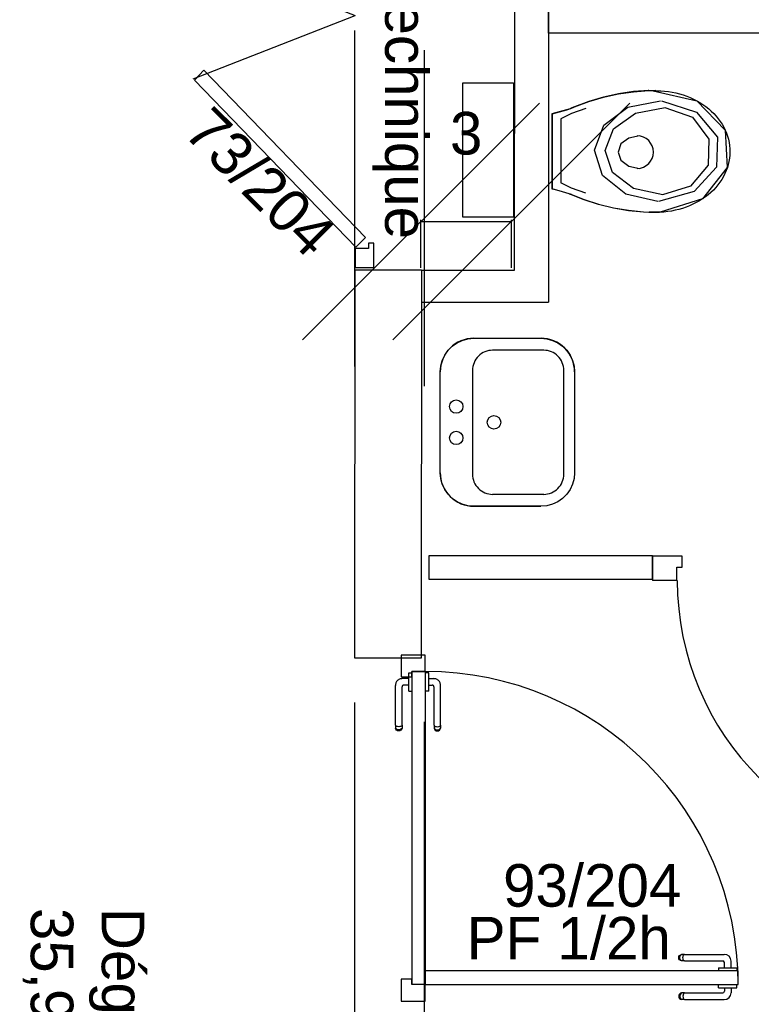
# Model space of a CAD drawing. Header units: millimetres. Extents: x -15 to 127, y -65 to 67.
# Tile 35 of 256: x 36.28 to 36.498, y -51.807 to -51.513. Entities that reach past the tile are written whole.
import ezdxf

# ---------------------------------------------------------------- set-up
doc = ezdxf.new("R2010")
doc.units = ezdxf.units.MM
doc.header["$MEASUREMENT"] = 0
doc.linetypes.add('PC_DASH_2', pattern=[0.125, 0.055556, -0.069444])
doc.linetypes.add('PC_DASH_3', pattern=[0.055556, 0.027778, -0.027778])
doc.layers.add('Calque 5', color=7, linetype='Continuous')
doc.styles.get("Standard").update_dxf_attribs({"font": 'BKANT.TTF'})

# ---------------------------------------------------------------- blocks, each defined once
blk = doc.blocks.new('PD_26483')
at = {"layer": 'Calque 5', "color": 0}
for p, q in [((12.57746, -37.75616), (12.64802, -37.68561)), ((12.67495, -37.68561), (12.6044, -37.75616)), ((12.61274, -37.72089), (12.63968, -37.72089))]:
    blk.add_line(p, q, dxfattribs=at)
at = {"layer": 'Calque 5', "color": 0, "insert": (12.62621, -37.68827), "char_height": 0.012678, "width": 0.0176389, "attachment_point": 2}
blk.add_mtext('{\\fArial|b0|i0|c0|p34;\\W0.98;3}', dxfattribs=at)
blk = doc.blocks.new('PD_26482')
at = {"layer": 'Calque 5', "color": 0}
for p, q in [((12.61274, -37.73465), (12.61274, -37.72039)), ((12.63968, -37.73466), (12.63968, -37.72039))]:
    blk.add_line(p, q, dxfattribs=at)
at = {"layer": 'Calque 5'}
blk.add_blockref('PD_26483', (0, 0), dxfattribs=at)
blk = doc.blocks.new('PD_26698')
at = {"layer": 'Calque 5', "color": 0}
for points in [[(12.54496, -37.67843), (12.59319, -37.6596)], [(12.54532, -37.67879), (12.54815, -37.67587), (12.59623, -37.72561), (12.5934, -37.72853), (12.54532, -37.67879)], [(12.59319, -37.7346), (12.59869, -37.7346), (12.59869, -37.72736), (12.59719, -37.72736), (12.59719, -37.72891), (12.59319, -37.72891), (12.59319, -37.7346)]]:
    blk.add_lwpolyline(points, dxfattribs=at)
blk = doc.blocks.new('PD_26699')
at = {"layer": 'Calque 5', "color": 0}
for points in [[(12.59319, -37.5846), (12.59869, -37.5846), (12.59869, -37.59184), (12.59719, -37.59184), (12.59719, -37.59029), (12.59319, -37.59029), (12.59319, -37.5846)], [(12.54532, -37.64041), (12.54815, -37.64333), (12.59623, -37.59359), (12.5934, -37.59067), (12.54532, -37.64041)], [(12.54496, -37.64077), (12.59319, -37.6596)]]:
    blk.add_lwpolyline(points, dxfattribs=at)
blk = doc.blocks.new('PD_26697')
at = {"layer": 'Calque 5'}
for name in ['PD_26699', 'PD_26698']:
    blk.add_blockref(name, (0, 0), dxfattribs=at)
blk = doc.blocks.new('PD_26815')
at = {"layer": 'Calque 5', "color": 0}
for p, q in [((12.70137, -37.94802), (12.70137, -37.94801)), ((12.70137, -37.949), (12.70137, -37.94802)), ((12.70137, -37.94901), (12.70137, -37.949)), ((12.70137, -37.94901), (12.70154, -37.94901)), ((12.70154, -37.94901), (12.702, -37.94901)), ((12.702, -37.94901), (12.70272, -37.94901)), ((12.70272, -37.94901), (12.70361, -37.94901)), ((12.70309, -37.94901), (12.70309, -37.95006)), ((12.70361, -37.94901), (12.70455, -37.94901)), ((12.70455, -37.94901), (12.70543, -37.94901)), ((12.70506, -37.94901), (12.70506, -37.95053)), ((12.70543, -37.94901), (12.70615, -37.94901)), ((12.70615, -37.94901), (12.70662, -37.94901)), ((12.70662, -37.94901), (12.70678, -37.94901)), ((12.70678, -37.94802), (12.70678, -37.94801)), ((12.70678, -37.949), (12.70678, -37.94802)), ((12.70678, -37.94901), (12.70678, -37.949)), ((12.68956, -37.95121), (12.6895, -37.95155)), ((12.6895, -37.95155), (12.68956, -37.95189)), ((12.68973, -37.9509), (12.68956, -37.95121)), ((12.68956, -37.95189), (12.68973, -37.95219)), ((12.69, -37.95068), (12.68973, -37.9509)), ((12.68973, -37.95219), (12.69, -37.95241)), ((12.68986, -37.95121), (12.6898, -37.95155)), ((12.6898, -37.95155), (12.68986, -37.95189)), ((12.69001, -37.9509), (12.68986, -37.95121)), ((12.68986, -37.95189), (12.69001, -37.95219)), ((12.69033, -37.95056), (12.69, -37.95068)), ((12.69, -37.95241), (12.69033, -37.95253)), ((12.69025, -37.95068), (12.69001, -37.9509)), ((12.69001, -37.95219), (12.69025, -37.95241)), ((12.69055, -37.95056), (12.69033, -37.95056)), ((12.69055, -37.95253), (12.69033, -37.95253)), ((12.69116, -37.95056), (12.69055, -37.95056)), ((12.69116, -37.95253), (12.69055, -37.95253)), ((12.69076, -37.95121), (12.69073, -37.95155)), ((12.69073, -37.95155), (12.69076, -37.95189)), ((12.69085, -37.9509), (12.69076, -37.95121)), ((12.69076, -37.95189), (12.69085, -37.95219)), ((12.69099, -37.95068), (12.69085, -37.9509)), ((12.69085, -37.95219), (12.69099, -37.95241)), ((12.69116, -37.95056), (12.70259, -37.95056)), ((12.69116, -37.95253), (12.70306, -37.95253))]:
    blk.add_line(p, q, dxfattribs=at)
for centre, radius in [((12.70259, -37.95006), 0.000501), ((12.70306, -37.95053), 0.002)]:
    blk.add_arc(centre, radius, 270, 0, dxfattribs=at)
blk = doc.blocks.new('PD_26816')
at = {"layer": 'Calque 5', "color": 0}
for p, q in [((12.6895, -37.94006), (12.68956, -37.93971)), ((12.68956, -37.9404), (12.6895, -37.94006)), ((12.68956, -37.93971), (12.68973, -37.93941)), ((12.68973, -37.9407), (12.68956, -37.9404)), ((12.68973, -37.93941), (12.69, -37.93919)), ((12.69, -37.94092), (12.68973, -37.9407)), ((12.6898, -37.94006), (12.68986, -37.93971)), ((12.68986, -37.9404), (12.6898, -37.94006)), ((12.68986, -37.93971), (12.69001, -37.93941)), ((12.69001, -37.9407), (12.68986, -37.9404)), ((12.69, -37.93919), (12.69033, -37.93907)), ((12.69033, -37.94104), (12.69, -37.94092)), ((12.69001, -37.93941), (12.69025, -37.93919)), ((12.69025, -37.94092), (12.69001, -37.9407)), ((12.69055, -37.93907), (12.69033, -37.93907)), ((12.69055, -37.94104), (12.69033, -37.94104)), ((12.69116, -37.93907), (12.69055, -37.93907)), ((12.69116, -37.94104), (12.69055, -37.94104)), ((12.69073, -37.94006), (12.69076, -37.93971)), ((12.69076, -37.9404), (12.69073, -37.94006)), ((12.69076, -37.93971), (12.69085, -37.93941)), ((12.69085, -37.9407), (12.69076, -37.9404)), ((12.69085, -37.93941), (12.69099, -37.93919)), ((12.69099, -37.94092), (12.69085, -37.9407)), ((12.69116, -37.93907), (12.70306, -37.93907)), ((12.69116, -37.94104), (12.70259, -37.94104)), ((12.70506, -37.9431), (12.70506, -37.94107)), ((12.70137, -37.9431), (12.70154, -37.9431)), ((12.70137, -37.9431), (12.70137, -37.94311)), ((12.70137, -37.94311), (12.70137, -37.94409)), ((12.70137, -37.94409), (12.70137, -37.9441)), ((12.70154, -37.9431), (12.702, -37.9431)), ((12.702, -37.9431), (12.70272, -37.9431)), ((12.70272, -37.9431), (12.70361, -37.9431)), ((12.70309, -37.9431), (12.70309, -37.94154)), ((12.70361, -37.9431), (12.70455, -37.9431)), ((12.70455, -37.9431), (12.70543, -37.9431)), ((12.70543, -37.9431), (12.70615, -37.9431)), ((12.70615, -37.9431), (12.70662, -37.9431)), ((12.70662, -37.9431), (12.70678, -37.9431)), ((12.70678, -37.9431), (12.70678, -37.94311)), ((12.70678, -37.94311), (12.70678, -37.94409)), ((12.70678, -37.94409), (12.70678, -37.9441))]:
    blk.add_line(p, q, dxfattribs=at)
for centre, radius in [((12.70259, -37.94154), 0.000501), ((12.70306, -37.94107), 0.002)]:
    blk.add_arc(centre, radius, 0, 90, dxfattribs=at)
blk = doc.blocks.new('PD_26814')
at = {"layer": 'Calque 5'}
for name in ['PD_26816', 'PD_26815']:
    blk.add_blockref(name, (0, 0), dxfattribs=at)
blk = doc.blocks.new('PD_26819')
at = {"layer": 'Calque 5', "color": 0, "linetype": 'PC_DASH_3'}
for p, q in [((12.6141, -37.85527), (12.61409, -37.85527)), ((12.61508, -37.85527), (12.6141, -37.85527)), ((12.61509, -37.85527), (12.61508, -37.85527)), ((12.61509, -37.85543), (12.61509, -37.85527)), ((12.61509, -37.8559), (12.61509, -37.85543)), ((12.61509, -37.85662), (12.61509, -37.8559)), ((12.61509, -37.8575), (12.61509, -37.85662)), ((12.61509, -37.85698), (12.61661, -37.85698)), ((12.61509, -37.85844), (12.61509, -37.8575)), ((12.61509, -37.85932), (12.61509, -37.85844)), ((12.61509, -37.85896), (12.61614, -37.85896)), ((12.61509, -37.86004), (12.61509, -37.85932)), ((12.61861, -37.87089), (12.61861, -37.85899)), ((12.6141, -37.86067), (12.61409, -37.86067)), ((12.61508, -37.86067), (12.6141, -37.86067)), ((12.61509, -37.86067), (12.61508, -37.86067)), ((12.61509, -37.86051), (12.61509, -37.86004)), ((12.61509, -37.86067), (12.61509, -37.86051)), ((12.61664, -37.87089), (12.61664, -37.85946)), ((12.61664, -37.87089), (12.61664, -37.8715)), ((12.61676, -37.87105), (12.61698, -37.87119)), ((12.61827, -37.87119), (12.6185, -37.87105)), ((12.61861, -37.87089), (12.61861, -37.8715)), ((12.61664, -37.8715), (12.61664, -37.87172)), ((12.61664, -37.87172), (12.61676, -37.87205)), ((12.61676, -37.87179), (12.61698, -37.87203)), ((12.61676, -37.87205), (12.61698, -37.87231)), ((12.61698, -37.87119), (12.61729, -37.87128)), ((12.61698, -37.87203), (12.61729, -37.87219)), ((12.61698, -37.87231), (12.61729, -37.87249)), ((12.61729, -37.87128), (12.61763, -37.87131)), ((12.61729, -37.87219), (12.61763, -37.87224)), ((12.61729, -37.87249), (12.61763, -37.87255)), ((12.61763, -37.87131), (12.61797, -37.87128)), ((12.61763, -37.87224), (12.61797, -37.87219)), ((12.61763, -37.87255), (12.61797, -37.87249)), ((12.61797, -37.87128), (12.61827, -37.87119)), ((12.61797, -37.87219), (12.61827, -37.87203)), ((12.61797, -37.87249), (12.61827, -37.87231)), ((12.61827, -37.87203), (12.6185, -37.87179)), ((12.61827, -37.87231), (12.6185, -37.87205)), ((12.6185, -37.87205), (12.61861, -37.87172)), ((12.61861, -37.8715), (12.61861, -37.87172))]:
    blk.add_line(p, q, dxfattribs=at)
for centre, radius in [((12.61614, -37.85946), 0.000501), ((12.61661, -37.85899), 0.002)]:
    blk.add_arc(centre, radius, 0, 90, dxfattribs=at)
blk = doc.blocks.new('PD_26820')
at = {"layer": 'Calque 5', "color": 0, "linetype": 'PC_DASH_3'}
for p, q in [((12.60918, -37.85543), (12.60918, -37.85527)), ((12.60918, -37.85527), (12.60919, -37.85527)), ((12.60918, -37.8559), (12.60918, -37.85543)), ((12.60918, -37.85662), (12.60918, -37.8559)), ((12.60919, -37.85527), (12.61018, -37.85527)), ((12.61018, -37.85527), (12.61019, -37.85527)), ((12.60515, -37.87089), (12.60515, -37.85899)), ((12.60918, -37.85698), (12.60715, -37.85698)), ((12.60918, -37.85896), (12.60762, -37.85896)), ((12.60918, -37.8575), (12.60918, -37.85662)), ((12.60918, -37.85844), (12.60918, -37.8575)), ((12.60918, -37.85932), (12.60918, -37.85844)), ((12.60918, -37.86004), (12.60918, -37.85932)), ((12.60712, -37.87089), (12.60712, -37.85946)), ((12.60918, -37.86051), (12.60918, -37.86004)), ((12.60918, -37.86067), (12.60918, -37.86051)), ((12.60918, -37.86067), (12.60919, -37.86067)), ((12.60919, -37.86067), (12.61018, -37.86067)), ((12.61018, -37.86067), (12.61019, -37.86067)), ((12.60515, -37.87089), (12.60515, -37.8715)), ((12.60549, -37.87119), (12.60527, -37.87105)), ((12.607, -37.87105), (12.60678, -37.87119)), ((12.60712, -37.87089), (12.60712, -37.8715)), ((12.60515, -37.8715), (12.60515, -37.87172)), ((12.60527, -37.87205), (12.60515, -37.87172)), ((12.60549, -37.87203), (12.60527, -37.87179)), ((12.60549, -37.87231), (12.60527, -37.87205)), ((12.60579, -37.87128), (12.60549, -37.87119)), ((12.60579, -37.87219), (12.60549, -37.87203)), ((12.60579, -37.87249), (12.60549, -37.87231)), ((12.60614, -37.87131), (12.60579, -37.87128)), ((12.60614, -37.87224), (12.60579, -37.87219)), ((12.60614, -37.87255), (12.60579, -37.87249)), ((12.60648, -37.87128), (12.60614, -37.87131)), ((12.60648, -37.87219), (12.60614, -37.87224)), ((12.60648, -37.87249), (12.60614, -37.87255)), ((12.60678, -37.87119), (12.60648, -37.87128)), ((12.60678, -37.87203), (12.60648, -37.87219)), ((12.60678, -37.87231), (12.60648, -37.87249)), ((12.607, -37.87179), (12.60678, -37.87203)), ((12.607, -37.87205), (12.60678, -37.87231)), ((12.60712, -37.87172), (12.607, -37.87205)), ((12.60712, -37.8715), (12.60712, -37.87172))]:
    blk.add_line(p, q, dxfattribs=at)
for centre, radius in [((12.60715, -37.85899), 0.002), ((12.60762, -37.85946), 0.000501)]:
    blk.add_arc(centre, radius, 90, 180, dxfattribs=at)
blk = doc.blocks.new('PD_26818')
at = {"layer": 'Calque 5'}
for name in ['PD_26820', 'PD_26819']:
    blk.add_blockref(name, (0, 0), dxfattribs=at)
blk = doc.blocks.new('PD_26817')
at = {"layer": 'Calque 5', "color": 0, "linetype": 'PC_DASH_3'}
blk.add_lwpolyline([(12.61409, -37.85487), (12.61008, -37.85487), (12.61008, -37.948), (12.61409, -37.948), (12.61409, -37.85487)], dxfattribs=at)
at = {"layer": 'Calque 5'}
blk.add_blockref('PD_26818', (0, 0), dxfattribs=at)
blk = doc.blocks.new('PD_26813')
at = {"layer": 'Calque 5', "color": 0}
for points in [[(12.60684, -37.85003), (12.60684, -37.85647), (12.61005, -37.85647), (12.61005, -37.85488), (12.61405, -37.85488), (12.61405, -37.85003), (12.60684, -37.85003)], [(12.70718, -37.94801), (12.70718, -37.944), (12.61405, -37.944), (12.61405, -37.94801), (12.70718, -37.94801)], [(12.61005, -37.94801), (12.61005, -37.94642), (12.60684, -37.94642), (12.60684, -37.95302), (12.61405, -37.95302), (12.61405, -37.94801), (12.61005, -37.94801)]]:
    blk.add_lwpolyline(points, dxfattribs=at)
blk.add_arc((12.61405, -37.94801), 0.09313, 0, 90, dxfattribs=at)
at = {"layer": 'Calque 5'}
for name in ['PD_26817', 'PD_26814']:
    blk.add_blockref(name, (0, 0), dxfattribs=at)
blk = doc.blocks.new('PD_26983')
at = {"layer": 'Calque 5', "color": 0}
for p, q in [((12.68038, -37.68188), (12.68272, -37.68188)), ((12.65181, -37.68878), (12.65181, -37.7111)), ((12.65439, -37.69036), (12.65439, -37.70941)), ((12.68071, -37.71808), (12.68372, -37.71808))]:
    blk.add_line(p, q, dxfattribs=at)
for points in [[(12.65185, -37.68883), (12.65622, -37.68761), (12.65752, -37.68719), (12.65733, -37.68724), (12.65849, -37.68674), (12.66274, -37.68517), (12.6671, -37.68389), (12.67153, -37.68292), (12.67601, -37.68226), (12.68054, -37.68191), (12.68038, -37.68193), (12.68272, -37.68193), (12.68192, -37.682), (12.68299, -37.68198), (12.68413, -37.68201), (12.68527, -37.68209), (12.6864, -37.68222), (12.68753, -37.68239), (12.68864, -37.68262), (12.68973, -37.68289), (12.69081, -37.68321), (12.69186, -37.68358), (12.69289, -37.68399), (12.6939, -37.68445), (12.69487, -37.68495), (12.69581, -37.68549), (12.69671, -37.68607), (12.69758, -37.68668), (12.6984, -37.68734), (12.69919, -37.68803), (12.69993, -37.68875), (12.70062, -37.68951), (12.70126, -37.69029), (12.70185, -37.6911), (12.70239, -37.69193), (12.70288, -37.69279), (12.70331, -37.69367), (12.70369, -37.69456), (12.70401, -37.69547), (12.70427, -37.69639), (12.70448, -37.69732), (12.70462, -37.69826), (12.7047, -37.69921), (12.70473, -37.70015), (12.70469, -37.7011), (12.7046, -37.70204), (12.70444, -37.70298), (12.70423, -37.70391), (12.70396, -37.70483), (12.70363, -37.70574), (12.70324, -37.70663), (12.7028, -37.7075), (12.7023, -37.70835), (12.70175, -37.70918), (12.70115, -37.70999), (12.70049, -37.71077), (12.69979, -37.71151), (12.69905, -37.71223), (12.69826, -37.71292), (12.69742, -37.71356), (12.69655, -37.71418), (12.69564, -37.71475), (12.69469, -37.71528), (12.69371, -37.71577), (12.69271, -37.71622), (12.69167, -37.71662), (12.69061, -37.71698), (12.68953, -37.71729), (12.68844, -37.71756), (12.68732, -37.71777), (12.6862, -37.71794), (12.68506, -37.71806), (12.68392, -37.71813), (12.68372, -37.71813), (12.68071, -37.71813), (12.68054, -37.71818), (12.67901, -37.7181), (12.6745, -37.71765), (12.67003, -37.71688), (12.66562, -37.7158), (12.6613, -37.71442), (12.65709, -37.71275), (12.65752, -37.71288), (12.65318, -37.71157), (12.65185, -37.71124), (12.65181, -37.71115), (12.65181, -37.68883)], [(12.68054, -37.68186), (12.67601, -37.68221), (12.67153, -37.68287), (12.6671, -37.68384), (12.66274, -37.68512), (12.65849, -37.6867), (12.65733, -37.68719)], [(12.68192, -37.68195), (12.69492, -37.68492), (12.70333, -37.69365), (12.70395, -37.70481), (12.69654, -37.71414), (12.68392, -37.71808)], [(12.6833, -37.71492), (12.6737, -37.71277), (12.66677, -37.70718), (12.66437, -37.69966), (12.66715, -37.69221), (12.67435, -37.68684), (12.68406, -37.68499)], [(12.68438, -37.68498), (12.69481, -37.68832), (12.701, -37.69579), (12.70074, -37.70473), (12.69412, -37.71197), (12.68351, -37.71492)], [(12.65185, -37.68878), (12.65622, -37.68757), (12.65752, -37.68714)], [(12.6618, -37.68724), (12.65752, -37.68873), (12.65439, -37.69036)], [(12.68473, -37.71298), (12.67603, -37.71111), (12.66976, -37.70626), (12.66758, -37.69973), (12.6701, -37.69326), (12.67662, -37.6886), (12.68541, -37.68698)], [(12.68535, -37.68697), (12.69357, -37.68987), (12.69845, -37.69636), (12.69824, -37.70413), (12.69303, -37.71041), (12.68466, -37.71298)], [(12.67785, -37.69539), (12.67463, -37.69604), (12.67228, -37.69781), (12.67142, -37.70024), (12.67228, -37.70266), (12.67463, -37.70443), (12.67785, -37.70508)], [(12.6618, -37.71249), (12.65752, -37.711), (12.65439, -37.70936)], [(12.65752, -37.71283), (12.65318, -37.71152), (12.65185, -37.71119)], [(12.65709, -37.7127), (12.6613, -37.71438), (12.66562, -37.71576), (12.67003, -37.71683), (12.6745, -37.7176), (12.67901, -37.71805), (12.68054, -37.71813)]]:
    blk.add_lwpolyline(points, dxfattribs=at)
blk.add_arc((12.67712, -37.70024), 0.00484, 270, 90, dxfattribs=at)
blk = doc.blocks.new('PD_26988')
at = {"layer": 'Calque 5', "color": 0}
for p, q in [((12.69051, -37.82055), (12.68171, -37.82055)), ((12.68171, -37.82055), (12.68171, -37.82776)), ((12.68892, -37.82776), (12.68171, -37.82776))]:
    blk.add_line(p, q, dxfattribs=at)
blk.add_lwpolyline([(12.68892, -37.82776), (12.68892, -37.82376), (12.69051, -37.82376), (12.69051, -37.82055), (12.68892, -37.82055)], dxfattribs=at)
blk = doc.blocks.new('PD_26989')
at = {"layer": 'Calque 5', "color": 0}
for points in [[(12.76804, -37.82783), (12.77205, -37.82783), (12.77205, -37.83318), (12.76804, -37.83318), (12.76804, -37.82783)], [(12.76804, -37.90547), (12.77205, -37.90547), (12.77205, -37.91083), (12.76804, -37.91083), (12.76804, -37.90547)]]:
    blk.add_lwpolyline(points, dxfattribs=at)
blk = doc.blocks.new('PD_26987')
at = {"layer": 'Calque 5', "color": 0}
blk.add_line((12.77705, -37.82055), (12.77705, -37.82776), dxfattribs=at)
for points in [[(12.77205, -37.82376), (12.77046, -37.82376), (12.77046, -37.82055), (12.77705, -37.82055), (12.77705, -37.82776), (12.77205, -37.82776), (12.77205, -37.82376)], [(12.77205, -37.91087), (12.76804, -37.91087), (12.76804, -37.82776), (12.77205, -37.82776), (12.77205, -37.91087)]]:
    blk.add_lwpolyline(points, dxfattribs=at)
blk.add_arc((12.77205, -37.82776), 0.083, 180, 270, dxfattribs=at)
at = {"layer": 'Calque 5'}
for name in ['PD_26988', 'PD_26989']:
    blk.add_blockref(name, (0, 0), dxfattribs=at)
blk = doc.blocks.new('PD_27826')
at = {"layer": 'Calque 5', "color": 0}
for p, q in [((12.57746, -37.75616), (12.64802, -37.68561)), ((12.67495, -37.68561), (12.6044, -37.75616)), ((12.61274, -37.72089), (12.63968, -37.72089))]:
    blk.add_line(p, q, dxfattribs=at)
at = {"layer": 'Calque 5', "color": 0, "insert": (12.62621, -37.68827), "char_height": 0.012678, "width": 0.0176389, "attachment_point": 2}
blk.add_mtext('{\\fArial|b0|i0|c0|p34;\\W0.98;3}', dxfattribs=at)
blk = doc.blocks.new('PD_27825')
at = {"layer": 'Calque 5', "color": 0}
for p, q in [((12.61274, -37.73465), (12.61274, -37.72039)), ((12.63968, -37.73466), (12.63968, -37.72039))]:
    blk.add_line(p, q, dxfattribs=at)
at = {"layer": 'Calque 5'}
blk.add_blockref('PD_27826', (0, 0), dxfattribs=at)
blk = doc.blocks.new('PD_28041')
at = {"layer": 'Calque 5', "color": 0}
for points in [[(12.54496, -37.67843), (12.59319, -37.6596)], [(12.54532, -37.67879), (12.54815, -37.67587), (12.59623, -37.72561), (12.5934, -37.72853), (12.54532, -37.67879)], [(12.59319, -37.7346), (12.59869, -37.7346), (12.59869, -37.72736), (12.59719, -37.72736), (12.59719, -37.72891), (12.59319, -37.72891), (12.59319, -37.7346)]]:
    blk.add_lwpolyline(points, dxfattribs=at)
blk = doc.blocks.new('PD_28042')
at = {"layer": 'Calque 5', "color": 0}
for points in [[(12.59319, -37.5846), (12.59869, -37.5846), (12.59869, -37.59184), (12.59719, -37.59184), (12.59719, -37.59029), (12.59319, -37.59029), (12.59319, -37.5846)], [(12.54532, -37.64041), (12.54815, -37.64333), (12.59623, -37.59359), (12.5934, -37.59067), (12.54532, -37.64041)], [(12.54496, -37.64077), (12.59319, -37.6596)]]:
    blk.add_lwpolyline(points, dxfattribs=at)
blk = doc.blocks.new('PD_28040')
at = {"layer": 'Calque 5'}
for name in ['PD_28042', 'PD_28041']:
    blk.add_blockref(name, (0, 0), dxfattribs=at)
blk = doc.blocks.new('PD_28158')
at = {"layer": 'Calque 5', "color": 0}
for p, q in [((12.70137, -37.94802), (12.70137, -37.94801)), ((12.70137, -37.949), (12.70137, -37.94802)), ((12.70137, -37.94901), (12.70137, -37.949)), ((12.70137, -37.94901), (12.70154, -37.94901)), ((12.70154, -37.94901), (12.702, -37.94901)), ((12.702, -37.94901), (12.70272, -37.94901)), ((12.70272, -37.94901), (12.70361, -37.94901)), ((12.70309, -37.94901), (12.70309, -37.95006)), ((12.70361, -37.94901), (12.70455, -37.94901)), ((12.70455, -37.94901), (12.70543, -37.94901)), ((12.70506, -37.94901), (12.70506, -37.95053)), ((12.70543, -37.94901), (12.70615, -37.94901)), ((12.70615, -37.94901), (12.70662, -37.94901)), ((12.70662, -37.94901), (12.70678, -37.94901)), ((12.70678, -37.94802), (12.70678, -37.94801)), ((12.70678, -37.949), (12.70678, -37.94802)), ((12.70678, -37.94901), (12.70678, -37.949)), ((12.68956, -37.95121), (12.6895, -37.95155)), ((12.6895, -37.95155), (12.68956, -37.95189)), ((12.68973, -37.9509), (12.68956, -37.95121)), ((12.68956, -37.95189), (12.68973, -37.95219)), ((12.69, -37.95068), (12.68973, -37.9509)), ((12.68973, -37.95219), (12.69, -37.95241)), ((12.68986, -37.95121), (12.6898, -37.95155)), ((12.6898, -37.95155), (12.68986, -37.95189)), ((12.69001, -37.9509), (12.68986, -37.95121)), ((12.68986, -37.95189), (12.69001, -37.95219)), ((12.69033, -37.95056), (12.69, -37.95068)), ((12.69, -37.95241), (12.69033, -37.95253)), ((12.69025, -37.95068), (12.69001, -37.9509)), ((12.69001, -37.95219), (12.69025, -37.95241)), ((12.69055, -37.95056), (12.69033, -37.95056)), ((12.69055, -37.95253), (12.69033, -37.95253)), ((12.69116, -37.95056), (12.69055, -37.95056)), ((12.69116, -37.95253), (12.69055, -37.95253)), ((12.69076, -37.95121), (12.69073, -37.95155)), ((12.69073, -37.95155), (12.69076, -37.95189)), ((12.69085, -37.9509), (12.69076, -37.95121)), ((12.69076, -37.95189), (12.69085, -37.95219)), ((12.69099, -37.95068), (12.69085, -37.9509)), ((12.69085, -37.95219), (12.69099, -37.95241)), ((12.69116, -37.95056), (12.70259, -37.95056)), ((12.69116, -37.95253), (12.70306, -37.95253))]:
    blk.add_line(p, q, dxfattribs=at)
for centre, radius in [((12.70259, -37.95006), 0.000501), ((12.70306, -37.95053), 0.002)]:
    blk.add_arc(centre, radius, 270, 0, dxfattribs=at)
blk = doc.blocks.new('PD_28159')
at = {"layer": 'Calque 5', "color": 0}
for p, q in [((12.6895, -37.94006), (12.68956, -37.93971)), ((12.68956, -37.9404), (12.6895, -37.94006)), ((12.68956, -37.93971), (12.68973, -37.93941)), ((12.68973, -37.9407), (12.68956, -37.9404)), ((12.68973, -37.93941), (12.69, -37.93919)), ((12.69, -37.94092), (12.68973, -37.9407)), ((12.6898, -37.94006), (12.68986, -37.93971)), ((12.68986, -37.9404), (12.6898, -37.94006)), ((12.68986, -37.93971), (12.69001, -37.93941)), ((12.69001, -37.9407), (12.68986, -37.9404)), ((12.69, -37.93919), (12.69033, -37.93907)), ((12.69033, -37.94104), (12.69, -37.94092)), ((12.69001, -37.93941), (12.69025, -37.93919)), ((12.69025, -37.94092), (12.69001, -37.9407)), ((12.69055, -37.93907), (12.69033, -37.93907)), ((12.69055, -37.94104), (12.69033, -37.94104)), ((12.69116, -37.93907), (12.69055, -37.93907)), ((12.69116, -37.94104), (12.69055, -37.94104)), ((12.69073, -37.94006), (12.69076, -37.93971)), ((12.69076, -37.9404), (12.69073, -37.94006)), ((12.69076, -37.93971), (12.69085, -37.93941)), ((12.69085, -37.9407), (12.69076, -37.9404)), ((12.69085, -37.93941), (12.69099, -37.93919)), ((12.69099, -37.94092), (12.69085, -37.9407)), ((12.69116, -37.93907), (12.70306, -37.93907)), ((12.69116, -37.94104), (12.70259, -37.94104)), ((12.70506, -37.9431), (12.70506, -37.94107)), ((12.70137, -37.9431), (12.70154, -37.9431)), ((12.70137, -37.9431), (12.70137, -37.94311)), ((12.70137, -37.94311), (12.70137, -37.94409)), ((12.70137, -37.94409), (12.70137, -37.9441)), ((12.70154, -37.9431), (12.702, -37.9431)), ((12.702, -37.9431), (12.70272, -37.9431)), ((12.70272, -37.9431), (12.70361, -37.9431)), ((12.70309, -37.9431), (12.70309, -37.94154)), ((12.70361, -37.9431), (12.70455, -37.9431)), ((12.70455, -37.9431), (12.70543, -37.9431)), ((12.70543, -37.9431), (12.70615, -37.9431)), ((12.70615, -37.9431), (12.70662, -37.9431)), ((12.70662, -37.9431), (12.70678, -37.9431)), ((12.70678, -37.9431), (12.70678, -37.94311)), ((12.70678, -37.94311), (12.70678, -37.94409)), ((12.70678, -37.94409), (12.70678, -37.9441))]:
    blk.add_line(p, q, dxfattribs=at)
for centre, radius in [((12.70259, -37.94154), 0.000501), ((12.70306, -37.94107), 0.002)]:
    blk.add_arc(centre, radius, 0, 90, dxfattribs=at)
blk = doc.blocks.new('PD_28157')
at = {"layer": 'Calque 5'}
for name in ['PD_28159', 'PD_28158']:
    blk.add_blockref(name, (0, 0), dxfattribs=at)
blk = doc.blocks.new('PD_28162')
at = {"layer": 'Calque 5', "color": 0, "linetype": 'PC_DASH_3'}
for p, q in [((12.6141, -37.85527), (12.61409, -37.85527)), ((12.61508, -37.85527), (12.6141, -37.85527)), ((12.61509, -37.85527), (12.61508, -37.85527)), ((12.61509, -37.85543), (12.61509, -37.85527)), ((12.61509, -37.8559), (12.61509, -37.85543)), ((12.61509, -37.85662), (12.61509, -37.8559)), ((12.61509, -37.8575), (12.61509, -37.85662)), ((12.61509, -37.85698), (12.61661, -37.85698)), ((12.61509, -37.85844), (12.61509, -37.8575)), ((12.61509, -37.85932), (12.61509, -37.85844)), ((12.61509, -37.85896), (12.61614, -37.85896)), ((12.61509, -37.86004), (12.61509, -37.85932)), ((12.61861, -37.87089), (12.61861, -37.85899)), ((12.6141, -37.86067), (12.61409, -37.86067)), ((12.61508, -37.86067), (12.6141, -37.86067)), ((12.61509, -37.86067), (12.61508, -37.86067)), ((12.61509, -37.86051), (12.61509, -37.86004)), ((12.61509, -37.86067), (12.61509, -37.86051)), ((12.61664, -37.87089), (12.61664, -37.85946)), ((12.61664, -37.87089), (12.61664, -37.8715)), ((12.61676, -37.87105), (12.61698, -37.87119)), ((12.61827, -37.87119), (12.6185, -37.87105)), ((12.61861, -37.87089), (12.61861, -37.8715)), ((12.61664, -37.8715), (12.61664, -37.87172)), ((12.61664, -37.87172), (12.61676, -37.87205)), ((12.61676, -37.87179), (12.61698, -37.87203)), ((12.61676, -37.87205), (12.61698, -37.87231)), ((12.61698, -37.87119), (12.61729, -37.87128)), ((12.61698, -37.87203), (12.61729, -37.87219)), ((12.61698, -37.87231), (12.61729, -37.87249)), ((12.61729, -37.87128), (12.61763, -37.87131)), ((12.61729, -37.87219), (12.61763, -37.87224)), ((12.61729, -37.87249), (12.61763, -37.87255)), ((12.61763, -37.87131), (12.61797, -37.87128)), ((12.61763, -37.87224), (12.61797, -37.87219)), ((12.61763, -37.87255), (12.61797, -37.87249)), ((12.61797, -37.87128), (12.61827, -37.87119)), ((12.61797, -37.87219), (12.61827, -37.87203)), ((12.61797, -37.87249), (12.61827, -37.87231)), ((12.61827, -37.87203), (12.6185, -37.87179)), ((12.61827, -37.87231), (12.6185, -37.87205)), ((12.6185, -37.87205), (12.61861, -37.87172)), ((12.61861, -37.8715), (12.61861, -37.87172))]:
    blk.add_line(p, q, dxfattribs=at)
for centre, radius in [((12.61614, -37.85946), 0.000501), ((12.61661, -37.85899), 0.002)]:
    blk.add_arc(centre, radius, 0, 90, dxfattribs=at)
blk = doc.blocks.new('PD_28163')
at = {"layer": 'Calque 5', "color": 0, "linetype": 'PC_DASH_3'}
for p, q in [((12.60918, -37.85543), (12.60918, -37.85527)), ((12.60918, -37.85527), (12.60919, -37.85527)), ((12.60918, -37.8559), (12.60918, -37.85543)), ((12.60918, -37.85662), (12.60918, -37.8559)), ((12.60919, -37.85527), (12.61018, -37.85527)), ((12.61018, -37.85527), (12.61019, -37.85527)), ((12.60515, -37.87089), (12.60515, -37.85899)), ((12.60918, -37.85698), (12.60715, -37.85698)), ((12.60918, -37.85896), (12.60762, -37.85896)), ((12.60918, -37.8575), (12.60918, -37.85662)), ((12.60918, -37.85844), (12.60918, -37.8575)), ((12.60918, -37.85932), (12.60918, -37.85844)), ((12.60918, -37.86004), (12.60918, -37.85932)), ((12.60712, -37.87089), (12.60712, -37.85946)), ((12.60918, -37.86051), (12.60918, -37.86004)), ((12.60918, -37.86067), (12.60918, -37.86051)), ((12.60918, -37.86067), (12.60919, -37.86067)), ((12.60919, -37.86067), (12.61018, -37.86067)), ((12.61018, -37.86067), (12.61019, -37.86067)), ((12.60515, -37.87089), (12.60515, -37.8715)), ((12.60549, -37.87119), (12.60527, -37.87105)), ((12.607, -37.87105), (12.60678, -37.87119)), ((12.60712, -37.87089), (12.60712, -37.8715)), ((12.60515, -37.8715), (12.60515, -37.87172)), ((12.60527, -37.87205), (12.60515, -37.87172)), ((12.60549, -37.87203), (12.60527, -37.87179)), ((12.60549, -37.87231), (12.60527, -37.87205)), ((12.60579, -37.87128), (12.60549, -37.87119)), ((12.60579, -37.87219), (12.60549, -37.87203)), ((12.60579, -37.87249), (12.60549, -37.87231)), ((12.60614, -37.87131), (12.60579, -37.87128)), ((12.60614, -37.87224), (12.60579, -37.87219)), ((12.60614, -37.87255), (12.60579, -37.87249)), ((12.60648, -37.87128), (12.60614, -37.87131)), ((12.60648, -37.87219), (12.60614, -37.87224)), ((12.60648, -37.87249), (12.60614, -37.87255)), ((12.60678, -37.87119), (12.60648, -37.87128)), ((12.60678, -37.87203), (12.60648, -37.87219)), ((12.60678, -37.87231), (12.60648, -37.87249)), ((12.607, -37.87179), (12.60678, -37.87203)), ((12.607, -37.87205), (12.60678, -37.87231)), ((12.60712, -37.87172), (12.607, -37.87205)), ((12.60712, -37.8715), (12.60712, -37.87172))]:
    blk.add_line(p, q, dxfattribs=at)
for centre, radius in [((12.60715, -37.85899), 0.002), ((12.60762, -37.85946), 0.000501)]:
    blk.add_arc(centre, radius, 90, 180, dxfattribs=at)
blk = doc.blocks.new('PD_28161')
at = {"layer": 'Calque 5'}
for name in ['PD_28163', 'PD_28162']:
    blk.add_blockref(name, (0, 0), dxfattribs=at)
blk = doc.blocks.new('PD_28160')
at = {"layer": 'Calque 5', "color": 0, "linetype": 'PC_DASH_3'}
blk.add_lwpolyline([(12.61409, -37.85487), (12.61008, -37.85487), (12.61008, -37.948), (12.61409, -37.948), (12.61409, -37.85487)], dxfattribs=at)
at = {"layer": 'Calque 5'}
blk.add_blockref('PD_28161', (0, 0), dxfattribs=at)
blk = doc.blocks.new('PD_28156')
at = {"layer": 'Calque 5', "color": 0}
for points in [[(12.60684, -37.85003), (12.60684, -37.85647), (12.61005, -37.85647), (12.61005, -37.85488), (12.61405, -37.85488), (12.61405, -37.85003), (12.60684, -37.85003)], [(12.70718, -37.94801), (12.70718, -37.944), (12.61405, -37.944), (12.61405, -37.94801), (12.70718, -37.94801)], [(12.61005, -37.94801), (12.61005, -37.94642), (12.60684, -37.94642), (12.60684, -37.95302), (12.61405, -37.95302), (12.61405, -37.94801), (12.61005, -37.94801)]]:
    blk.add_lwpolyline(points, dxfattribs=at)
blk.add_arc((12.61405, -37.94801), 0.09313, 0, 90, dxfattribs=at)
at = {"layer": 'Calque 5'}
for name in ['PD_28160', 'PD_28157']:
    blk.add_blockref(name, (0, 0), dxfattribs=at)
blk = doc.blocks.new('PD_28326')
at = {"layer": 'Calque 5', "color": 0}
for p, q in [((12.68038, -37.68188), (12.68272, -37.68188)), ((12.65181, -37.68878), (12.65181, -37.7111)), ((12.65439, -37.69036), (12.65439, -37.70941)), ((12.68071, -37.71808), (12.68372, -37.71808))]:
    blk.add_line(p, q, dxfattribs=at)
for points in [[(12.65185, -37.68883), (12.65622, -37.68761), (12.65752, -37.68719), (12.65733, -37.68724), (12.65849, -37.68674), (12.66274, -37.68517), (12.6671, -37.68389), (12.67153, -37.68292), (12.67601, -37.68226), (12.68054, -37.68191), (12.68038, -37.68193), (12.68272, -37.68193), (12.68192, -37.682), (12.68299, -37.68198), (12.68413, -37.68201), (12.68527, -37.68209), (12.6864, -37.68222), (12.68753, -37.68239), (12.68864, -37.68262), (12.68973, -37.68289), (12.69081, -37.68321), (12.69186, -37.68358), (12.69289, -37.68399), (12.6939, -37.68445), (12.69487, -37.68495), (12.69581, -37.68549), (12.69671, -37.68607), (12.69758, -37.68668), (12.6984, -37.68734), (12.69919, -37.68803), (12.69993, -37.68875), (12.70062, -37.68951), (12.70126, -37.69029), (12.70185, -37.6911), (12.70239, -37.69193), (12.70288, -37.69279), (12.70331, -37.69367), (12.70369, -37.69456), (12.70401, -37.69547), (12.70427, -37.69639), (12.70448, -37.69732), (12.70462, -37.69826), (12.7047, -37.69921), (12.70473, -37.70015), (12.70469, -37.7011), (12.7046, -37.70204), (12.70444, -37.70298), (12.70423, -37.70391), (12.70396, -37.70483), (12.70363, -37.70574), (12.70324, -37.70663), (12.7028, -37.7075), (12.7023, -37.70835), (12.70175, -37.70918), (12.70115, -37.70999), (12.70049, -37.71077), (12.69979, -37.71151), (12.69905, -37.71223), (12.69826, -37.71292), (12.69742, -37.71356), (12.69655, -37.71418), (12.69564, -37.71475), (12.69469, -37.71528), (12.69371, -37.71577), (12.69271, -37.71622), (12.69167, -37.71662), (12.69061, -37.71698), (12.68953, -37.71729), (12.68844, -37.71756), (12.68732, -37.71777), (12.6862, -37.71794), (12.68506, -37.71806), (12.68392, -37.71813), (12.68372, -37.71813), (12.68071, -37.71813), (12.68054, -37.71818), (12.67901, -37.7181), (12.6745, -37.71765), (12.67003, -37.71688), (12.66562, -37.7158), (12.6613, -37.71442), (12.65709, -37.71275), (12.65752, -37.71288), (12.65318, -37.71157), (12.65185, -37.71124), (12.65181, -37.71115), (12.65181, -37.68883)], [(12.68054, -37.68186), (12.67601, -37.68221), (12.67153, -37.68287), (12.6671, -37.68384), (12.66274, -37.68512), (12.65849, -37.6867), (12.65733, -37.68719)], [(12.68192, -37.68195), (12.69492, -37.68492), (12.70333, -37.69365), (12.70395, -37.70481), (12.69654, -37.71414), (12.68392, -37.71808)], [(12.6833, -37.71492), (12.6737, -37.71277), (12.66677, -37.70718), (12.66437, -37.69966), (12.66715, -37.69221), (12.67435, -37.68684), (12.68406, -37.68499)], [(12.68438, -37.68498), (12.69481, -37.68832), (12.701, -37.69579), (12.70074, -37.70473), (12.69412, -37.71197), (12.68351, -37.71492)], [(12.65185, -37.68878), (12.65622, -37.68757), (12.65752, -37.68714)], [(12.6618, -37.68724), (12.65752, -37.68873), (12.65439, -37.69036)], [(12.68473, -37.71298), (12.67603, -37.71111), (12.66976, -37.70626), (12.66758, -37.69973), (12.6701, -37.69326), (12.67662, -37.6886), (12.68541, -37.68698)], [(12.68535, -37.68697), (12.69357, -37.68987), (12.69845, -37.69636), (12.69824, -37.70413), (12.69303, -37.71041), (12.68466, -37.71298)], [(12.67785, -37.69539), (12.67463, -37.69604), (12.67228, -37.69781), (12.67142, -37.70024), (12.67228, -37.70266), (12.67463, -37.70443), (12.67785, -37.70508)], [(12.6618, -37.71249), (12.65752, -37.711), (12.65439, -37.70936)], [(12.65752, -37.71283), (12.65318, -37.71152), (12.65185, -37.71119)], [(12.65709, -37.7127), (12.6613, -37.71438), (12.66562, -37.71576), (12.67003, -37.71683), (12.6745, -37.7176), (12.67901, -37.71805), (12.68054, -37.71813)]]:
    blk.add_lwpolyline(points, dxfattribs=at)
blk.add_arc((12.67712, -37.70024), 0.00484, 270, 90, dxfattribs=at)
blk = doc.blocks.new('PD_28331')
at = {"layer": 'Calque 5', "color": 0}
for p, q in [((12.69051, -37.82055), (12.68171, -37.82055)), ((12.68171, -37.82055), (12.68171, -37.82776)), ((12.68892, -37.82776), (12.68171, -37.82776))]:
    blk.add_line(p, q, dxfattribs=at)
blk.add_lwpolyline([(12.68892, -37.82776), (12.68892, -37.82376), (12.69051, -37.82376), (12.69051, -37.82055), (12.68892, -37.82055)], dxfattribs=at)
blk = doc.blocks.new('PD_28332')
at = {"layer": 'Calque 5', "color": 0}
for points in [[(12.76804, -37.82783), (12.77205, -37.82783), (12.77205, -37.83318), (12.76804, -37.83318), (12.76804, -37.82783)], [(12.76804, -37.90547), (12.77205, -37.90547), (12.77205, -37.91083), (12.76804, -37.91083), (12.76804, -37.90547)]]:
    blk.add_lwpolyline(points, dxfattribs=at)
blk = doc.blocks.new('PD_28330')
at = {"layer": 'Calque 5', "color": 0}
blk.add_line((12.77705, -37.82055), (12.77705, -37.82776), dxfattribs=at)
for points in [[(12.77205, -37.82376), (12.77046, -37.82376), (12.77046, -37.82055), (12.77705, -37.82055), (12.77705, -37.82776), (12.77205, -37.82776), (12.77205, -37.82376)], [(12.77205, -37.91087), (12.76804, -37.91087), (12.76804, -37.82776), (12.77205, -37.82776), (12.77205, -37.91087)]]:
    blk.add_lwpolyline(points, dxfattribs=at)
blk.add_arc((12.77205, -37.82776), 0.083, 180, 270, dxfattribs=at)
at = {"layer": 'Calque 5'}
for name in ['PD_28331', 'PD_28332']:
    blk.add_blockref(name, (0, 0), dxfattribs=at)

msp = doc.modelspace()

# ---------------------------------------------------------------- linework, layer by layer
at = {"layer": 'Calque 5', "color": 0, "linetype": 'PC_DASH_2'}
for p, q in [((36.38027, -53.01663), (36.38027, -50.54874)), ((36.38027, -53.01663), (36.38027, -50.54874)), ((36.40102, -53.02245), (36.40102, -50.55399)), ((36.40102, -53.02245), (36.40102, -50.55399))]:
    msp.add_line(p, q, dxfattribs=at)
at = {"layer": 'Calque 5', "color": 0}
for p, q in [((36.43789, -51.42769), (36.43785, -51.59744)), ((36.43789, -51.42769), (36.43785, -51.59744)), ((36.42781, -51.58796), (36.42784, -51.43725)), ((36.42781, -51.58796), (36.42784, -51.43725)), ((36.40007, -51.58795), (36.42781, -51.58796)), ((36.40007, -51.58795), (36.42781, -51.58796)), ((36.40006, -51.59747), (36.43785, -51.59744)), ((36.40006, -51.59747), (36.43785, -51.59744)), ((36.41565, -51.60824), (36.43565, -51.60824)), ((36.41565, -51.60824), (36.43565, -51.60824)), ((36.43645, -51.61179), (36.42125, -51.61179)), ((36.43645, -51.61179), (36.42125, -51.61179)), ((36.40565, -51.64824), (36.40565, -51.61824)), ((36.40565, -51.64824), (36.40565, -51.61824)), ((36.41525, -51.61779), (36.41525, -51.64869)), ((36.41525, -51.61779), (36.41525, -51.64869)), ((36.44245, -51.64869), (36.44245, -51.61779)), ((36.44245, -51.64869), (36.44245, -51.61779)), ((36.44565, -51.61824), (36.44565, -51.64824)), ((36.44565, -51.61824), (36.44565, -51.64824)), ((36.43645, -51.65469), (36.42125, -51.65469)), ((36.43645, -51.65469), (36.42125, -51.65469)), ((36.41564, -51.65824), (36.43564, -51.65824)), ((36.41564, -51.65824), (36.43564, -51.65824))]:
    msp.add_line(p, q, dxfattribs=at)
for points in [[(36.43785, -51.51737), (36.43785, -51.50737), (36.94038, -51.50736), (36.94038, -51.51736), (36.43785, -51.51737)], [(36.43785, -51.51737), (36.43785, -51.50737), (36.94038, -51.50736), (36.94038, -51.51736), (36.43785, -51.51737)], [(36.41242, -51.57219), (36.41242, -51.53219), (36.42742, -51.53219), (36.42742, -51.57219), (36.41242, -51.57219)], [(36.41242, -51.57219), (36.41242, -51.53219), (36.42742, -51.53219), (36.42742, -51.57219), (36.41242, -51.57219)], [(36.38027, -51.70347), (36.38034, -51.5878), (36.39973, -51.58782), (36.40009, -51.58782), (36.40002, -51.70348), (36.38027, -51.70347)], [(36.38027, -51.70347), (36.38034, -51.5878), (36.39973, -51.58782), (36.40009, -51.58782), (36.40002, -51.70348), (36.38027, -51.70347)], [(36.41565, -51.60824), (36.43565, -51.60824), (36.43739, -51.60839), (36.43907, -51.60885), (36.44065, -51.60958), (36.44208, -51.61058), (36.44331, -51.61181), (36.44431, -51.61324), (36.44505, -51.61482), (36.4455, -51.61651), (36.44565, -51.61824), (36.44565, -51.61824), (36.44565, -51.64824), (36.44549, -51.64998), (36.44504, -51.65166), (36.44431, -51.65324), (36.44331, -51.65467), (36.44207, -51.6559), (36.44065, -51.6569), (36.43907, -51.65764), (36.43738, -51.65809), (36.43564, -51.65824), (36.43564, -51.65824), (36.41564, -51.65824), (36.41391, -51.65809), (36.41222, -51.65763), (36.41065, -51.6569), (36.40922, -51.6559), (36.40799, -51.65466), (36.40699, -51.65324), (36.40625, -51.65166), (36.4058, -51.64997), (36.40565, -51.64824), (36.40565, -51.64824), (36.40565, -51.61824), (36.4058, -51.6165), (36.40626, -51.61482), (36.40699, -51.61324), (36.40799, -51.61181), (36.40923, -51.61058), (36.41065, -51.60958), (36.41223, -51.60884), (36.41392, -51.60839), (36.41565, -51.60824), (36.41565, -51.60824)], [(36.41565, -51.60824), (36.43565, -51.60824), (36.43739, -51.60839), (36.43907, -51.60885), (36.44065, -51.60958), (36.44208, -51.61058), (36.44331, -51.61181), (36.44431, -51.61324), (36.44505, -51.61482), (36.4455, -51.61651), (36.44565, -51.61824), (36.44565, -51.61824), (36.44565, -51.64824), (36.44549, -51.64998), (36.44504, -51.65166), (36.44431, -51.65324), (36.44331, -51.65467), (36.44207, -51.6559), (36.44065, -51.6569), (36.43907, -51.65764), (36.43738, -51.65809), (36.43564, -51.65824), (36.43564, -51.65824), (36.41564, -51.65824), (36.41391, -51.65809), (36.41222, -51.65763), (36.41065, -51.6569), (36.40922, -51.6559), (36.40799, -51.65466), (36.40699, -51.65324), (36.40625, -51.65166), (36.4058, -51.64997), (36.40565, -51.64824), (36.40565, -51.64824), (36.40565, -51.61824), (36.4058, -51.6165), (36.40626, -51.61482), (36.40699, -51.61324), (36.40799, -51.61181), (36.40923, -51.61058), (36.41065, -51.60958), (36.41223, -51.60884), (36.41392, -51.60839), (36.41565, -51.60824), (36.41565, -51.60824)], [(36.46887, -51.67999), (36.46887, -51.67299), (36.40231, -51.67296), (36.40231, -51.67996), (36.46887, -51.67999)], [(36.46887, -51.67999), (36.46887, -51.67299), (36.40231, -51.67296), (36.40231, -51.67996), (36.46887, -51.67999)]]:
    msp.add_lwpolyline(points, dxfattribs=at)
for centre in [(36.41041, -51.62857), (36.41041, -51.62857), (36.42165, -51.63324), (36.42165, -51.63324), (36.41041, -51.6379), (36.41041, -51.6379)]:
    msp.add_circle(centre, 0.002, dxfattribs=at)
for centre, radius, start, end in [((36.41565, -51.61824), 0.01, 89.9886, 179.9889), ((36.41565, -51.61824), 0.01, 89.9886, 179.9889), ((36.43565, -51.61824), 0.01, 359.9886, 89.9889), ((36.43565, -51.61824), 0.01, 359.9886, 89.9889), ((36.42125, -51.61779), 0.006, 89.9886, 179.9889), ((36.42125, -51.61779), 0.006, 89.9886, 179.9889), ((36.43645, -51.61779), 0.006, 359.9886, 89.9889), ((36.43645, -51.61779), 0.006, 359.9886, 89.9889), ((36.41565, -51.64824), 0.01, 179.9886, 269.9889), ((36.41565, -51.64824), 0.01, 179.9886, 269.9889), ((36.42125, -51.64869), 0.006, 179.9886, 269.9889), ((36.42125, -51.64869), 0.006, 179.9886, 269.9889), ((36.43645, -51.64869), 0.006, 269.9892, 359.9894), ((36.43645, -51.64869), 0.006, 269.9892, 359.9894)]:
    msp.add_arc(centre, radius, start, end, dxfattribs=at)
msp.add_point((36.43897, -51.55251), dxfattribs=at)
msp.add_point((36.43897, -51.55251), dxfattribs=at)

# ---------------------------------------------------------------- block references
at = {"layer": 'Calque 5'}
for name in ['PD_26697', 'PD_28040', 'PD_26983', 'PD_28326', 'PD_26482', 'PD_27825', 'PD_26987', 'PD_28330', 'PD_26813', 'PD_28156']:
    msp.add_blockref(name, (23.78716, -13.85257), dxfattribs=at)

# ---------------------------------------------------------------- texts
at = {"layer": 'Calque 5', "color": 0, "char_height": 0.012678, "attachment_point": 1}
for s, insert, width, rotation in [('{\\fArial|b0|i0|c0|p34;\\W0.98;gaine technique}', (36.40193, -51.45614), 0.1234722, 270), ('{\\fArial|b0|i0|c0|p34;\\W0.98;gaine technique}', (36.40193, -51.45614), 0.1234722, 270), ('{\\fArial|b0|i0|c0|p34;\\W0.98;73/204}', (36.33778, -51.53844), 0.0529167, 315), ('{\\fArial|b0|i0|c0|p34;\\W0.98;73/204}', (36.33778, -51.53844), 0.0529167, 315), ('{\\fArial|b0|i0|c0|p34;\\W0.98;Dégagement\\P35,90m2}', (36.31757, -51.77781), 0.1058333, 270), ('{\\fArial|b0|i0|c0|p34;\\W0.98;Dégagement\\P35,90m2}', (36.31757, -51.77781), 0.1058333, 270)]:
    msp.add_mtext(s, dxfattribs=dict(at, insert=insert, width=width, rotation=rotation))
for s, insert, width in [('{\\fArial|b0|i0|c0|p34;\\W0.98;93/204}', (36.42435, -51.76478), 0.0529167), ('{\\fArial|b0|i0|c0|p34;\\W0.98;93/204}', (36.42435, -51.76478), 0.0529167), ('{\\fArial|b0|i0|c0|p34;\\W0.98;PF 1/2h}', (36.41353, -51.78049), 0.0705556), ('{\\fArial|b0|i0|c0|p34;\\W0.98;PF 1/2h}', (36.41353, -51.78049), 0.0705556)]:
    msp.add_mtext(s, dxfattribs=dict(at, insert=insert, width=width))

doc.saveas('drawing.dxf')
